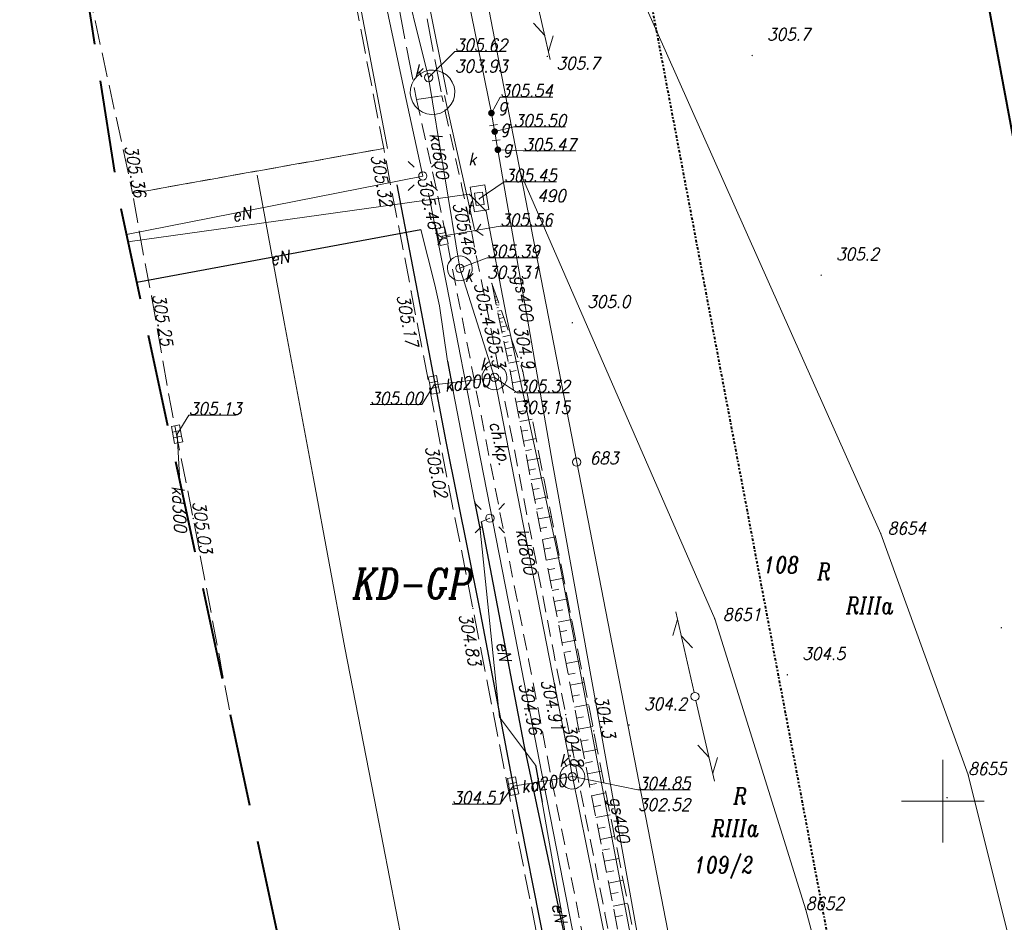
# Model space of a CAD drawing. Extents: x 779 to 3668, y -1329 to 9570.
# Tile 102 of 106: x 2365 to 2424, y -246 to -192. Entities that reach past the tile are written whole.
import ezdxf

# ---------------------------------------------------------------- set-up
doc = ezdxf.new("R2010")
doc.units = 0
for name, pattern in [('1.5_0.5', [2, 1.5, -0.5]), ('BUBZ01-500', [1.75, 1.25, -0.5]), ('CIĄGłA', [0]), ('DGN Style 3', [7.83309, 5.595065, -2.238026]), ('DGN Style 4', [0.3202, 0.16, -0.08, 0.0002, -0.08]), ('ib05_500', [1, 0.5, -0.5]), ('mz1.0_0.5', [1.5, 1, -0.5]), ('mz2.0_0.5', [2.5, 2, -0.5])]:
    doc.linetypes.add(name, pattern=pattern)
for name, color, linetype, lineweight in [('202-punkt graniczny', 7, 'Continuous', 0), ('202-punkt graniczny-Atr103', 7, 'Continuous', 0), ('203-punkt graniczny', 7, 'Continuous', 0), ('203-punkt graniczny-Atr103', 7, 'Continuous', 0), ('209-oznaczenie konturu klasyfikacyjnego', 7, 'Continuous', 0), ('210-oznaczenie konturu użytku gruntowego', 7, 'Continuous', 0), ('211-numer działki ewidencyjnej', 7, 'Continuous', 0), ('219-działka ewidencyjna', 7, 'Continuous', 0), ('bariera drogowa ochronna (linia)', 7, 'Continuous', 0), ('BUBZ01', 7, 'Continuous', 0), ('BUBZ01_1', 7, 'Continuous', 0), ('chodnik (powierzchnia)', 7, 'Continuous', 0), ('chodnik (powierzchnia) - ob. projektowany', 7, 'Continuous', 0), ('chodnik (powierzchnia)-Atr17', 7, 'Continuous', 0), ('ekran akustyczny (linia)', 7, 'Continuous', 0), ('jezdnia (powierzchnia)', 7, 'Continuous', 0), ('kanał technologiczny (linia)', 7, 'Continuous', 0), ('komora podziemna - przewód kanalizacyjny (powierzchnia)-SK', 7, 'Continuous', 0), ('komora podziemna - przewód telekomunikacyjny (powierzchnia)-ST', 7, 'Continuous', 0), ('kratka ściekowa (punkt)-SK', 7, 'Continuous', 0), ('krawężnik (linia)', 7, 'Continuous', 0), ('latarnia (punkt)', 7, 'Continuous', 0), ('MPZP', 7, 'Continuous', 0), ('odwodnienie liniowe (linia)-SK', 7, 'Continuous', 0), ('odwodnienie liniowe (linia)-SK-Atr17', 7, 'Continuous', 0), ('przepust (linia)', 7, 'Continuous', 0), ('przepust (linia) - symbol', 7, 'Continuous', 0), ('przewód elektroenergetyczny (linia)-SEPOD', 7, 'Continuous', 0), ('przewód elektroenergetyczny (linia)-SEPOD-Atr1', 7, 'Continuous', 0), ('przewód gazowy (linia)-SG', 7, 'Continuous', 0), ('przewód gazowy (linia)-SG-Atr1', 7, 'Continuous', 0), ('przewód kanalizacyjny (linia)-SK', 7, 'Continuous', 0), ('przewód kanalizacyjny (linia)-SK-Atr1', 7, 'Continuous', 0), ('punkt o określonej wysokości (sieć gazowa)-SG', 7, 'Continuous', 0), ('punkt o określonej wysokości (sieć gazowa)-SG-Atr2', 7, 'Continuous', 0), ('punkt o określonej wysokości (sieć kanalizacyjna)-SK', 7, 'Continuous', 0), ('punkt o określonej wysokości (sieć kanalizacyjna)-SK - ob. w budowie', 7, 'Continuous', 0), ('punkt o określonej wysokości (sieć kanalizacyjna)-SK - ob. w budowie-Atr2', 7, 'Continuous', 0), ('punkt o określonej wysokości (sieć kanalizacyjna)-SK - ob. w budowie-Atr3', 7, 'Continuous', 0), ('punkt o określonej wysokości (sieć kanalizacyjna)-SK-Atr2', 7, 'Continuous', 0), ('punkt o określonej wysokości (sieć kanalizacyjna)-SK-Atr3', 7, 'Continuous', 0), ('punkt o określonej wysokości (sieć telekomunikacyjna)-ST', 7, 'Continuous', 0), ('punkt o określonej wysokości (sieć telekomunikacyjna)-ST-Atr2', 7, 'Continuous', 0), ('punkt wysokościowy sztuczny', 7, 'Continuous', 0), ('punkt wysokościowy sztuczny-Atr2', 7, 'Continuous', 0), ('punkt zmiany cech lub źródła danych o położeniu przewodu (sieć gazowa)-SG', 7, 'Continuous', 0), ('RTPW01', 253, 'Continuous', 0), ('RTPW02', 7, 'Continuous', 0), ('rura ochronna - przewód elektroenergetyczny (linia)-SE', 7, 'Continuous', 0), ('Sekcje', 7, 'Continuous', 0), ('SUPT01', 7, 'Continuous', 0), ('słup (punkt)', 7, 'Continuous', 0), ('właz okrągły - siec kanalizacyjna (punkt)-SK', 7, 'Continuous', 0), ('właz okrągły - siec kanalizacyjna (punkt)-SK-Atr17', 7, 'Continuous', 0), ('właz prostokątny - siec telekomunikacyjna (punkt)-STPOD', 7, 'Continuous', 0), ('właz prostokątny - siec telekomunikacyjna (punkt)-STPOD-Atr17', 7, 'Continuous', 0), ('Zakres', 7, 'Continuous', 0), ('zasuwa - siec gazowa (punkt)-SG', 7, 'Continuous', 0), ('zasuwa - siec gazowa (punkt)-SG-Atr17', 7, 'Continuous', 0)]:
    doc.layers.add(name, color=color, linetype=linetype, lineweight=lineweight)
doc.styles.get("Standard").update_dxf_attribs({"font": 'arial.ttf'})
doc.styles.add('Style-ITALIC_1250', font='ITALIC_1250.shx')
doc.linetypes.add('KTOK01-500', pattern='A,1.75,[13,dgnlstyle-rozp_2013.shx,S=0.002778,R=0,X=0,Y=0],1.75', length=3.5)

# ---------------------------------------------------------------- blocks, each defined once
blk = doc.blocks.new('203')
at = {"linetype": 'Continuous', "lineweight": -2, "ltscale": 10}
h = blk.add_hatch(color=0, dxfattribs=at)
edge = h.paths.add_edge_path()
edge.add_arc((0, 0), 0.45, 0, 360)
blk = doc.blocks.new('202')
at = {"color": 0, "linetype": 'Continuous', "lineweight": -2, "ltscale": 10}
blk.add_circle((0, 0), 2.5, dxfattribs=at)
blk = doc.blocks.new('PW02')
at = {"linetype": 'Continuous', "lineweight": 13, "ltscale": 10}
h = blk.add_hatch(color=0, dxfattribs=at)
edge = h.paths.add_edge_path()
edge.add_arc((0, 0), 0.45, 0, 360)
blk = doc.blocks.new('US05')
at = {"color": 0, "linetype": 'Continuous', "lineweight": 13, "ltscale": 10}
for p, q in [((-5.25, -2.5), (-5.25, 2.5)), ((-5.25, 2.5), (-1.75, 2.5)), ((-1.75, -2.5), (-1.75, 2.5)), ((-1.75, 2.5), (1.75, 2.5)), ((1.75, -2.5), (1.75, 2.5)), ((1.75, 2.5), (5.25, 2.5)), ((5.25, -2.5), (5.25, 2.5)), ((-5.25, -2.5), (-1.75, -2.5)), ((-1.75, -2.5), (1.75, -2.5)), ((1.75, -2.5), (5.25, -2.5))]:
    blk.add_line(p, q, dxfattribs=at)
blk = doc.blocks.new('PW01_1')
at = {"linetype": 'Continuous', "lineweight": 13, "ltscale": 10}
h = blk.add_hatch(color=0, dxfattribs=at)
edge = h.paths.add_edge_path()
edge.add_arc((0, 0), 0.45, 0, 360)
blk = doc.blocks.new('IB05')
at = {"color": 0, "linetype": 'Continuous', "lineweight": -2, "ltscale": 10}
for q in [(3.54, 3.54), (3.54, -3.54)]:
    blk.add_line((0, 0), q, dxfattribs=at)
blk = doc.blocks.new('US22')
at = {"color": 0, "linetype": 'Continuous', "lineweight": -2, "ltscale": 10}
blk.add_circle((0, 0), 2.5, dxfattribs=at)
blk = doc.blocks.new('US22B')
at = {"color": 0, "linetype": 'Continuous', "lineweight": -2, "ltscale": 10, "flags": 128}
blk.add_lwpolyline([(-3.75, -2.5), (3.75, -2.5), (3.75, 2.5), (-3.75, 2.5), (-3.75, -2.5)], close=True, dxfattribs=at)
blk = doc.blocks.new('PW01')
at = {"linetype": 'Continuous', "lineweight": 13, "ltscale": 10}
h = blk.add_hatch(color=0, dxfattribs=at)
edge = h.paths.add_edge_path()
edge.add_arc((0, 0), 0.45, 0, 360)
blk = doc.blocks.new('US25_1')
at = {"linetype": 'Continuous', "lineweight": 0, "ltscale": 10}
h = blk.add_hatch(color=0, dxfattribs=at)
edge = h.paths.add_edge_path()
edge.add_arc((0, 0), 2, 0, 360)
blk = doc.blocks.new('XX_01')
at = {"color": 0, "linetype": 'Continuous', "lineweight": -2, "ltscale": 10}
blk.add_line((0, -2.5), (0, 2.5), dxfattribs=at)
blk = doc.blocks.new('SM04')
at = {"color": 0, "linetype": 'Continuous', "lineweight": -2, "ltscale": 10}
blk.add_circle((0, 0), 2.5, dxfattribs=at)
blk = doc.blocks.new('SM01')
at = {"color": 0, "linetype": 'Continuous', "lineweight": 13, "ltscale": 10}
for p, q in [((-5.3, 5.31), (-8.83, 8.84)), ((5.31, 5.31), (8.84, 8.84)), ((-5.3, -5.3), (-8.83, -8.83)), ((5.31, -5.3), (8.84, -8.83))]:
    blk.add_line(p, q, dxfattribs=at)
blk.add_circle((0, 0), 2.5, dxfattribs=at)
blk = doc.blocks.new('RTPW01')
at = {"layer": 'RTPW01', "linetype": 'Continuous', "lineweight": 13, "true_color": 0x939598}
h = blk.add_hatch(color=252, dxfattribs=at)
edge = h.paths.add_edge_path()
edge.add_arc((0, 0), 0.045, 0, 360)
blk = doc.blocks.new('RTPW02')
at = {"layer": 'RTPW02', "linetype": 'Continuous', "lineweight": 13}
h = blk.add_hatch(color=7, dxfattribs=at)
edge = h.paths.add_edge_path()
edge.add_arc((0, 0), 0.045, 0, 360)
blk = doc.blocks.new('PZT MDCP podkład')
at = {"layer": '219-działka ewidencyjna', "color": 8, "linetype": 'Continuous', "lineweight": 13, "flags": 128}
for points in [[(2102.666, 125.666), (2122.376, 81.446)], [(2100.586, 103.266), (2096.666, 123.556)], [(2100.586, 103.266), (2103.976, 85.786)], [(2100.586, 103.266), (2112.326, 76.306)], [(2111.646, 46.316), (2103.976, 85.786)], [(2122.376, 81.446), (2127.666, 66.856)], [(2112.326, 76.306), (2117.836, 58.706)], [(2127.666, 66.856), (2134.696, 38.696)], [(2117.836, 58.706), (2122.316, 41.916)]]:
    blk.add_lwpolyline(points, dxfattribs=at)
at = {"layer": 'bariera drogowa ochronna (linia)', "color": 8, "linetype": 'KTOK01-500', "lineweight": 13, "flags": 128}
blk.add_lwpolyline([(2084.646, 103.156), (2086.306, 94.146), (2088.056, 84.786), (2089.946, 74.546), (2091.886, 64.626), (2093.806, 54.736), (2095.766, 44.856), (2097.796, 35.206), (2099.926, 25.496), (2102.236, 15.946), (2104.896, 6.146), (2107.666, -3.744), (2109.796, -10.954), (2112.814, -19.835)], dxfattribs=at)
at = {"layer": 'BUBZ01', "color": 8, "linetype": 'BUBZ01-500', "lineweight": 13, "flags": 128}
for points in [[(2112.363, 30.151), (2112.363, 30.151), (2108.065, 49.239), (2104.123, 69.486), (2099.983, 91.106), (2098.843, 96.593)], [(2098.843, 96.593), (2100.711, 91.294), (2105.006, 69.522), (2108.907, 49.77), (2112.363, 30.151)]]:
    blk.add_lwpolyline(points, dxfattribs=at)
at = {"layer": 'BUBZ01_1', "color": 8, "linetype": 'Continuous', "lineweight": 13}
for p, q in [((2099.119, 95.811), (2099.011, 95.789)), ((2099.085, 95.728), (2099.026, 95.716)), ((2099.194, 95.598), (2099.056, 95.569)), ((2099.166, 95.439), (2099.087, 95.423)), ((2099.295, 95.313), (2099.117, 95.277)), ((2099.246, 95.151), (2099.147, 95.13)), ((2099.42, 94.958), (2099.193, 94.911)), ((2099.367, 94.718), (2099.239, 94.691)), ((2099.57, 94.531), (2099.284, 94.472)), ((2099.488, 94.285), (2099.33, 94.252)), ((2099.746, 94.034), (2099.391, 93.96)), ((2099.649, 93.708), (2099.451, 93.667)), ((2099.946, 93.465), (2099.512, 93.374)), ((2099.83, 93.059), (2099.588, 93.009)), ((2100.197, 92.754), (2099.664, 92.643)), ((2100.051, 92.265), (2099.755, 92.204)), ((2100.498, 91.9), (2099.847, 91.765)), ((2100.313, 91.328), (2099.953, 91.253)), ((2100.822, 90.733), (2100.082, 90.592)), ((2100.566, 90.075), (2100.195, 90.003)), ((2101.054, 89.558), (2100.307, 89.415)), ((2100.795, 88.899), (2100.42, 88.827)), ((2101.286, 88.383), (2100.533, 88.239)), ((2101.023, 87.723), (2100.645, 87.65)), ((2101.518, 87.207), (2100.758, 87.062)), ((2101.252, 86.547), (2100.871, 86.474)), ((2101.75, 86.032), (2100.983, 85.885)), ((2101.481, 85.371), (2101.096, 85.297)), ((2101.981, 84.857), (2101.209, 84.709)), ((2101.709, 84.195), (2101.321, 84.12)), ((2102.213, 83.681), (2101.434, 83.532)), ((2101.938, 83.019), (2101.546, 82.944)), ((2102.445, 82.506), (2101.659, 82.356)), ((2102.166, 81.843), (2101.772, 81.767)), ((2102.691, 81.257), (2101.899, 81.105)), ((2102.409, 80.593), (2102.011, 80.517)), ((2102.938, 80.008), (2102.138, 79.855)), ((2102.652, 79.344), (2102.251, 79.267)), ((2103.184, 78.76), (2102.377, 78.605)), ((2102.895, 78.094), (2102.49, 78.017)), ((2103.431, 77.511), (2102.617, 77.355)), ((2103.138, 76.845), (2102.729, 76.767)), ((2103.677, 76.262), (2102.856, 76.105)), ((2103.381, 75.595), (2102.969, 75.517)), ((2103.923, 75.013), (2103.095, 74.855)), ((2103.624, 74.346), (2103.208, 74.266)), ((2104.17, 73.764), (2103.335, 73.605)), ((2103.881, 73.023), (2103.462, 72.943)), ((2104.43, 72.442), (2103.588, 72.281)), ((2104.138, 71.7), (2103.715, 71.619)), ((2104.691, 71.12), (2103.842, 70.957)), ((2104.395, 70.377), (2103.969, 70.295)), ((2104.952, 69.798), (2104.095, 69.634)), ((2104.667, 68.983), (2104.238, 68.9)), ((2105.227, 68.407), (2104.366, 68.239)), ((2104.926, 67.663), (2104.495, 67.579)), ((2105.487, 67.087), (2104.623, 66.919)), ((2105.185, 66.343), (2104.752, 66.259)), ((2105.748, 65.767), (2104.88, 65.598)), ((2105.444, 65.023), (2105.009, 64.938)), ((2106.009, 64.448), (2105.137, 64.278)), ((2105.703, 63.703), (2105.266, 63.618)), ((2106.269, 63.128), (2105.395, 62.958)), ((2105.961, 62.383), (2105.523, 62.297)), ((2106.53, 61.808), (2105.652, 61.637)), ((2106.22, 61.063), (2105.78, 60.977)), ((2106.791, 60.488), (2105.909, 60.317)), ((2106.479, 59.742), (2106.037, 59.656)), ((2107.066, 59.095), (2106.18, 58.923)), ((2106.752, 58.349), (2106.309, 58.263))]:
    blk.add_line(p, q, dxfattribs=at)
at = {"layer": 'chodnik (powierzchnia)', "color": 8, "linetype": 'mz1.0_0.5', "lineweight": 13, "flags": 128}
blk.add_lwpolyline([(2094.286, 107.736), (2095.496, 102.266), (2096.136, 99.116), (2097.046, 94.516), (2101.066, 73.846), (2102.576, 66.006), (2104.166, 58.036), (2105.666, 50.426), (2108.206, 38.126), (2109.856, 30.556), (2110.966, 25.356), (2112.896, 16.946), (2113.376, 16.626), (2113.866, 16.346), (2114.386, 16.096), (2114.916, 15.896), (2115.466, 15.726), (2116.016, 15.596), (2116.586, 15.506), (2117.156, 15.466), (2117.726, 15.456), (2118.296, 15.496), (2118.866, 15.576), (2119.426, 15.696), (2119.966, 15.856), (2120.506, 16.056), (2119.896, 17.836), (2118.716, 17.426), (2117.186, 17.296), (2115.196, 17.896), (2114.046, 18.856), (2112.546, 25.696), (2111.356, 31.136), (2109.736, 38.596), (2107.226, 50.456), (2105.686, 58.476), (2104.126, 66.306), (2102.566, 74.356), (2098.636, 94.616), (2097.546, 100.076), (2097.016, 102.526), (2095.816, 107.956), (2094.286, 107.736)], close=True, dxfattribs=at)
at = {"layer": 'chodnik (powierzchnia) - ob. projektowany', "color": 8, "linetype": 'mz2.0_0.5', "lineweight": 13, "flags": 128}
blk.add_lwpolyline([(2087.05, 145.266), (2087.05, 145.266), (2087.446, 143.206), (2091.006, 124.816), (2094.286, 107.736), (2095.816, 107.956), (2094.336, 115.646), (2092.466, 125.436), (2092.896, 125.466), (2092.886, 125.776), (2092.556, 127.526), (2090.136, 140.136), (2089.025, 145.87), (2089.025, 145.87)], dxfattribs=at)
at = {"layer": 'ekran akustyczny (linia)', "color": 8, "linetype": 'Continuous', "lineweight": 13, "flags": 128}
blk.add_lwpolyline([(2108.938, 32.611), (2105.527, 48.134), (2103.716, 57.467), (2101.986, 66.327), (2099.856, 77.327), (2097.976, 86.916), (2096.096, 96.547), (2095.016, 102.066)], dxfattribs=at)
at = {"layer": 'jezdnia (powierzchnia)', "color": 8, "linetype": '1.5_0.5', "lineweight": 13, "flags": 128}
for points in [[(2070.276, 140.136), (2073.698, 118.206), (2074.596, 113.606), (2077.106, 102.056), (2092.306, 104.766), (2090.666, 113.236), (2087.736, 128.446), (2084.644, 144.53)], [(2121.58, -17.44), (2121.58, -17.44), (2119.166, -10.314), (2116.966, -3.184), (2116.146, -0.544), (2113.326, 8.386), (2110.936, 17.476), (2110.246, 19.936), (2110.076, 20.316), (2109.986, 20.546), (2109.896, 20.776), (2109.816, 21.006), (2109.746, 21.246), (2109.686, 21.486), (2109.266, 21.386), (2107.936, 26.806), (2105.746, 36.806), (2103.466, 47.496), (2101.776, 56.146), (2099.886, 65.716), (2097.696, 76.946), (2095.716, 86.936), (2093.966, 96.096), (2092.736, 102.466), (2092.306, 104.766), (2077.106, 102.056), (2077.796, 98.156), (2078.256, 95.836), (2079.416, 89.206), (2080.776, 82.376), (2082.496, 73.286), (2083.117, 69.993)]]:
    blk.add_lwpolyline(points, dxfattribs=at)
at = {"layer": 'kanał technologiczny (linia)', "color": 8, "linetype": 'Continuous', "lineweight": 13, "flags": 128}
blk.add_lwpolyline([(2076.829, 99.116), (2097.466, 101.996), (2098.496, 100.976), (2099.736, 94.596), (2102.876, 80.006), (2107.146, 57.576), (2110.276, 41.516), (2112.466, 30.966), (2113.936, 24.136), (2116.446, 18.576), (2123.106, -1.554), (2123.726, -2.874), (2127.703, -15.767)], dxfattribs=at)
at = {"layer": 'komora podziemna - przewód kanalizacyjny (powierzchnia)-SK', "color": 8, "linetype": 'Continuous', "lineweight": 13, "flags": 128}
for points in [[(2096.386, 107.436), (2096.206, 107.216), (2095.996, 107.036), (2095.746, 106.906), (2095.466, 106.836), (2095.186, 106.816), (2094.906, 106.866), (2094.646, 106.966), (2094.406, 107.116), (2094.206, 107.316), (2094.056, 107.546), (2093.956, 107.806), (2093.906, 108.086), (2093.926, 108.366), (2093.996, 108.646), (2094.116, 108.896), (2094.296, 109.116), (2094.516, 109.286), (2094.766, 109.416), (2095.036, 109.496), (2095.316, 109.506), (2095.596, 109.466), (2095.856, 109.366), (2096.096, 109.216), (2096.296, 109.016), (2096.446, 108.786), (2096.556, 108.516), (2096.596, 108.246), (2096.586, 107.956), (2096.516, 107.686), (2096.386, 107.436)], [(2097.586, 97.826), (2097.636, 97.686), (2097.656, 97.526), (2097.646, 97.366), (2097.596, 97.216), (2097.516, 97.086), (2097.416, 96.966), (2097.286, 96.876), (2097.146, 96.806), (2096.996, 96.776), (2096.836, 96.766), (2096.686, 96.796), (2096.536, 96.866), (2096.416, 96.956), (2096.306, 97.066), (2096.226, 97.206), (2096.176, 97.346), (2096.156, 97.506), (2096.166, 97.666), (2096.216, 97.816), (2096.296, 97.946), (2096.396, 98.066), (2096.526, 98.156), (2096.666, 98.226), (2096.816, 98.256), (2096.976, 98.266), (2097.126, 98.236), (2097.276, 98.166), (2097.396, 98.076), (2097.506, 97.966), (2097.586, 97.826)], [(2098.936, 90.166), (2098.786, 90.196), (2098.636, 90.266), (2098.516, 90.356), (2098.406, 90.466), (2098.326, 90.606), (2098.276, 90.746), (2098.256, 90.906), (2098.266, 91.066), (2098.316, 91.216), (2098.396, 91.346), (2098.496, 91.466), (2098.626, 91.556), (2098.766, 91.626), (2098.916, 91.656), (2099.076, 91.666), (2099.226, 91.636), (2099.376, 91.566), (2099.496, 91.476), (2099.606, 91.366), (2099.686, 91.226), (2099.736, 91.086), (2099.756, 90.926), (2099.746, 90.766), (2099.696, 90.616), (2099.616, 90.486), (2099.516, 90.366), (2099.386, 90.276), (2099.246, 90.206), (2099.096, 90.176), (2098.936, 90.166)], [(2103.116, 66.306), (2103.036, 66.446), (2102.986, 66.586), (2102.966, 66.746), (2102.976, 66.906), (2103.026, 67.056), (2103.106, 67.186), (2103.206, 67.306), (2103.336, 67.396), (2103.476, 67.466), (2103.626, 67.496), (2103.786, 67.506), (2103.936, 67.476), (2104.086, 67.406), (2104.206, 67.316), (2104.316, 67.206), (2104.396, 67.066), (2104.446, 66.926), (2104.466, 66.766), (2104.456, 66.606), (2104.406, 66.456), (2104.326, 66.326), (2104.226, 66.206), (2104.096, 66.116), (2103.956, 66.046), (2103.806, 66.016), (2103.646, 66.006), (2103.496, 66.036), (2103.346, 66.106), (2103.226, 66.196), (2103.116, 66.306)]]:
    blk.add_lwpolyline(points, close=True, dxfattribs=at)
at = {"layer": 'komora podziemna - przewód telekomunikacyjny (powierzchnia)-ST', "color": 8, "linetype": 'Continuous', "lineweight": 13, "flags": 128}
blk.add_lwpolyline([(2097.526, 102.416), (2098.416, 102.556), (2098.666, 101.076), (2097.786, 100.926), (2097.526, 102.416)], close=True, dxfattribs=at)
at = {"layer": 'krawężnik (linia)', "color": 8, "linetype": 'Continuous', "lineweight": 30, "flags": 128}
blk.add_lwpolyline([(2093.096, 102.556), (2094.326, 96.146), (2096.056, 87.026), (2098.076, 77.016), (2100.216, 65.776), (2102.096, 56.296), (2103.816, 47.516), (2106.076, 36.886), (2108.256, 26.916), (2109.346, 22.156)], dxfattribs=at)
at = {"layer": 'MPZP', "color": 8, "linetype": 'Continuous', "lineweight": 40, "flags": 128}
blk.add_lwpolyline([(2125.102, 133.755), (2146.578, 18.455), (2153.737, -8.653)], dxfattribs=at)
at = {"layer": 'MPZP', "color": 8, "linetype": 'DGN Style 4', "lineweight": 40, "flags": 128}
blk.add_lwpolyline([(2134.413, -13.933), (2127.576, 9.996), (2122.802, 37.892), (2105.951, 127.031)], dxfattribs=at)
at = {"layer": 'odwodnienie liniowe (linia)-SK', "color": 8, "linetype": 'Continuous', "lineweight": 13}
for p, q in [((2088.036, 128.196), (2092.536, 104.766)), ((2096.146, 108.036), (2092.666, 125.376)), ((2097.786, 99.866), (2095.986, 107.976))]:
    blk.add_line(p, q, dxfattribs=at)
at = {"layer": 'przepust (linia)', "color": 8, "linetype": 'ib05_500', "lineweight": 13, "flags": 128}
blk.add_lwpolyline([(2095.856, 99.356), (2097.906, 99.776)], dxfattribs=at)
at = {"layer": 'przewód elektroenergetyczny (linia)-SEPOD', "color": 8, "linetype": 'Continuous', "lineweight": 13, "flags": 128}
for points in [[(2085.91, 144.917), (2088.426, 132.326), (2093.556, 108.186), (2094.666, 103.096), (2076.735, 99.552)], [(2104.156, 52.386), (2101.886, 65.206), (2101.486, 67.446), (2099.316, 70.346), (2098.136, 81.686), (2097.786, 83.406), (2096.506, 90.086), (2096.166, 91.886), (2095.676, 95.236), (2095.396, 96.506), (2094.546, 99.866), (2077.358, 96.668)], [(2098.726, 82.396), (2098.196, 82.176), (2100.776, 68.676), (2104.106, 53.016), (2105.376, 45.336), (2105.876, 45.256), (2105.496, 44.696), (2108.296, 32.376), (2110.426, 23.156), (2111.766, 20.326), (2113.626, 18.346), (2115.156, 18.366)]]:
    blk.add_lwpolyline(points, dxfattribs=at)
at = {"layer": 'przewód gazowy (linia)-SG', "color": 8, "linetype": 'Continuous', "lineweight": 13, "flags": 128}
for points in [[(2094.318, 147.489), (2094.796, 144.586), (2094.846, 141.716), (2095.656, 135.506), (2096.056, 132.886), (2096.236, 124.576), (2096.896, 117.076), (2097.416, 113.846), (2098.816, 106.906)], [(2098.816, 106.906), (2098.876, 106.566), (2098.946, 106.176), (2099.016, 105.786), (2099.106, 105.256)], [(2101.076, 93.966), (2099.716, 101.776), (2099.486, 103.056), (2099.206, 104.686), (2099.106, 105.256)], [(2110.066, 46.496), (2108.966, 50.806), (2107.826, 56.276), (2106.726, 62.346), (2105.166, 70.986), (2102.506, 85.726), (2101.076, 93.966)]]:
    blk.add_lwpolyline(points, dxfattribs=at)
at = {"layer": 'przewód kanalizacyjny (linia)-SK', "color": 8, "linetype": 'Continuous', "lineweight": 13, "flags": 128}
for points in [[(2096.906, 97.516), (2095.016, 109.056), (2093.166, 116.456)], [(2096.906, 97.516), (2099.006, 90.916), (2103.716, 66.756), (2106.696, 52.086), (2109.736, 37.906)], [(2095.346, 90.456), (2099.006, 90.916)], [(2079.796, 87.476), (2079.966, 84.586)], [(2100.126, 66.176), (2103.716, 66.756)]]:
    blk.add_lwpolyline(points, dxfattribs=at)
at = {"layer": 'punkt o określonej wysokości (sieć gazowa)-SG-Atr2', "color": 8, "lineweight": 13, "flags": 128}
for points in [[(2098.816, 106.906), (2099.356, 107.876), (2102.529, 107.876)], [(2099.016, 105.786), (2100.166, 106.066), (2103.301, 106.066)], [(2099.206, 104.686), (2100.746, 104.616), (2103.924, 104.616)]]:
    blk.add_lwpolyline(points, dxfattribs=at)
at = {"layer": 'punkt o określonej wysokości (sieć kanalizacyjna)-SK - ob. w budowie-Atr2', "color": 8, "lineweight": 13, "flags": 128}
blk.add_lwpolyline([(2095.016, 109.056), (2096.606, 110.636), (2099.715, 110.636)], dxfattribs=at)
at = {"layer": 'punkt o określonej wysokości (sieć kanalizacyjna)-SK-Atr2', "color": 8, "lineweight": 13, "flags": 128}
for points in [[(2095.846, 99.456), (2099.346, 100.056), (2102.455, 100.056)], [(2096.906, 97.516), (2098.556, 98.156), (2101.665, 98.156)], [(2099.006, 90.916), (2100.396, 89.986), (2103.537, 89.986)], [(2095.346, 90.456), (2094.616, 89.266), (2091.486, 89.266)], [(2079.796, 87.476), (2080.506, 88.636), (2083.354, 88.636)], [(2103.716, 66.756), (2107.676, 65.956), (2110.849, 65.956)], [(2100.126, 66.176), (2099.326, 65.096), (2096.446, 65.096)]]:
    blk.add_lwpolyline(points, dxfattribs=at)
at = {"layer": 'punkt o określonej wysokości (sieć telekomunikacyjna)-ST-Atr2', "color": 8, "lineweight": 13, "flags": 128}
blk.add_lwpolyline([(2098.086, 101.716), (2099.586, 102.746), (2102.759, 102.746)], dxfattribs=at)
at = {"layer": 'rura ochronna - przewód elektroenergetyczny (linia)-SE', "color": 8, "linetype": 'Continuous', "lineweight": 30, "flags": 128}
for points in [[(2077.358, 96.668), (2094.546, 99.866)], [(2096.166, 91.886), (2096.506, 90.086)], [(2097.786, 83.406), (2098.136, 81.686)], [(2098.196, 82.176), (2100.776, 68.676), (2104.106, 53.016), (2105.376, 45.336)], [(2101.486, 67.446), (2101.886, 65.206)]]:
    blk.add_lwpolyline(points, dxfattribs=at)
at = {"layer": 'Sekcje', "color": 8, "linetype": 'Continuous', "lineweight": 13}
for p, q in [((2126.136, 67.776), (2126.136, 62.776)), ((2123.636, 65.276), (2128.636, 65.276))]:
    blk.add_line(p, q, dxfattribs=at)
at = {"layer": 'SUPT01', "color": 8, "linetype": 'Continuous', "lineweight": 13}
for p, q in [((2102.371, 110.157), (2101.262, 115.033)), ((2102.042, 111.604), (2101.362, 112.338)), ((2102.559, 111.584), (2102.263, 110.629)), ((2109.784, 75.299), (2110.08, 76.254)), ((2109.972, 76.726), (2111.081, 71.85)), ((2110.301, 75.279), (2110.981, 74.545)), ((2112.312, 66.49), (2111.192, 71.363)), ((2111.98, 67.936), (2111.298, 68.668)), ((2112.497, 67.917), (2112.204, 66.961))]:
    blk.add_line(p, q, dxfattribs=at)
at = {"layer": 'Zakres', "color": 8, "linetype": 'DGN Style 3', "lineweight": 40, "flags": 128}
blk.add_lwpolyline([(2174.696, 172.586), (2130.246, 158.476), (2070.276, 140.136), (2076.276, 101.676), (2103.086, -22.494), (2224.436, 10.666), (2208.436, 67.156), (2203.276, 85.806), (2188.226, 134.806), (2174.696, 172.586)], close=True, dxfattribs=at)
at = {"layer": '202-punkt graniczny', "color": 8, "linetype": 'Continuous', "lineweight": 13, "xscale": 0.1, "yscale": 0.1, "zscale": 0.1}
blk.add_blockref('202', (2103.976, 85.786), dxfattribs=at)
at = {"layer": '203-punkt graniczny', "color": 8, "linetype": 'Continuous', "lineweight": 13, "xscale": 0.1, "yscale": 0.1, "zscale": 0.1}
for p in [(2100.586, 103.266), (2122.376, 81.446), (2112.326, 76.306), (2127.666, 66.856), (2117.836, 58.706)]:
    blk.add_blockref('203', p, dxfattribs=at)
at = {"layer": 'kratka ściekowa (punkt)-SK', "color": 8, "linetype": 'Continuous', "lineweight": 13}
for p, xscale, yscale, zscale, rotation in [((2095.846, 99.456), 0.1000000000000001, 0.1000000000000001, 0.1000000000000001, 282.295), ((2095.346, 90.456), 0.1000000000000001, 0.1000000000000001, 0.1000000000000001, 101.093), ((2079.796, 87.476), 0.1, 0.1, 0.1, 100.582), ((2100.126, 66.176), 0.1, 0.1, 0.1, 280.528)]:
    blk.add_blockref('US05', p, dxfattribs=dict(at, xscale=xscale, yscale=yscale, zscale=zscale, rotation=rotation))
at = {"layer": 'latarnia (punkt)', "color": 8, "linetype": 'Continuous', "lineweight": 13, "xscale": 0.1, "yscale": 0.1, "zscale": 0.1}
for p in [(2094.666, 103.096), (2098.726, 82.396)]:
    blk.add_blockref('SM01', p, dxfattribs=at)
at = {"layer": 'przepust (linia) - symbol', "color": 8, "linetype": 'Continuous', "lineweight": 13}
for p, xscale, yscale, zscale, rotation in [((2097.906, 99.776), 0.1, 0.1, 0.1, 11.57799999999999), ((2095.856, 99.356), 0.1000000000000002, 0.1000000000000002, 0.1000000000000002, 191.578)]:
    blk.add_blockref('IB05', p, dxfattribs=dict(at, xscale=xscale, yscale=yscale, zscale=zscale, rotation=rotation))
at = {"layer": 'punkt o określonej wysokości (sieć gazowa)-SG', "color": 8, "linetype": 'Continuous', "lineweight": 13, "xscale": 0.1, "yscale": 0.1, "zscale": 0.1}
for p in [(2098.816, 106.906), (2099.016, 105.786), (2099.206, 104.686)]:
    blk.add_blockref('PW01_1', p, dxfattribs=at)
at = {"layer": 'punkt o określonej wysokości (sieć kanalizacyjna)-SK', "color": 8, "linetype": 'Continuous', "lineweight": 13, "xscale": 0.1, "yscale": 0.1, "zscale": 0.1}
for p in [(2095.846, 99.456), (2096.906, 97.516), (2099.006, 90.916), (2095.346, 90.456), (2079.796, 87.476), (2103.716, 66.756), (2100.126, 66.176)]:
    blk.add_blockref('PW01_1', p, dxfattribs=at)
at = {"layer": 'punkt o określonej wysokości (sieć kanalizacyjna)-SK - ob. w budowie', "color": 8, "linetype": 'Continuous', "lineweight": 13, "xscale": 0.1, "yscale": 0.1, "zscale": 0.1}
blk.add_blockref('PW01_1', (2095.016, 109.056), dxfattribs=at)
at = {"layer": 'punkt o określonej wysokości (sieć telekomunikacyjna)-ST', "color": 8, "linetype": 'Continuous', "lineweight": 13, "xscale": 0.1, "yscale": 0.1, "zscale": 0.1}
blk.add_blockref('PW01', (2098.086, 101.716), dxfattribs=at)
at = {"layer": 'punkt wysokościowy sztuczny', "color": 8, "linetype": 'Continuous', "lineweight": 13, "xscale": 0.1, "yscale": 0.1, "zscale": 0.1}
for p in [(2092.306, 104.766), (2077.106, 102.056), (2093.966, 96.096), (2078.256, 95.836), (2095.716, 86.936), (2080.776, 82.376), (2097.696, 76.946), (2126.386, 65.486)]:
    blk.add_blockref('PW02', p, dxfattribs=at)
at = {"layer": 'punkt zmiany cech lub źródła danych o położeniu przewodu (sieć gazowa)-SG', "color": 8, "linetype": 'Continuous', "lineweight": 13}
for p, xscale, yscale, zscale, rotation in [((2098.946, 106.176), 0.1000000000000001, 0.1000000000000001, 0.1000000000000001, 279.462), ((2099.106, 105.256), 0.09999999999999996, 0.09999999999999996, 0.09999999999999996, 277.9069999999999)]:
    blk.add_blockref('XX_01', p, dxfattribs=dict(at, xscale=xscale, yscale=yscale, zscale=zscale, rotation=rotation))
at = {"layer": 'RTPW01', "color": 8, "linetype": 'Continuous', "lineweight": 13}
for p in [(2102.198, 110.334), (2114.593, 110.393), (2118.768, 97.098), (2098.843, 96.593), (2103.717, 94.217), (2099.983, 91.106), (2100.711, 91.294), (2129.669, 75.765), (2116.726, 72.918), (2107.148, 69.881), (2104.123, 69.486), (2105.006, 69.522)]:
    blk.add_blockref('RTPW01', p, dxfattribs=at)
at = {"layer": 'RTPW02', "color": 8, "linetype": 'Continuous', "lineweight": 13}
for p in [(2096.004, 99.77), (2097.558, 100.017), (2103.312, 70.509), (2101.781, 70.139)]:
    blk.add_blockref('RTPW02', p, dxfattribs=at)
at = {"layer": 'słup (punkt)', "color": 8, "linetype": 'Continuous', "lineweight": 13, "xscale": 0.1, "yscale": 0.1, "zscale": 0.1}
blk.add_blockref('SM04', (2111.136, 71.606), dxfattribs=at)
at = {"layer": 'właz okrągły - siec kanalizacyjna (punkt)-SK', "color": 8, "linetype": 'Continuous', "lineweight": 13, "xscale": 0.1, "yscale": 0.1, "zscale": 0.1}
for p in [(2095.016, 109.056), (2096.906, 97.516), (2099.006, 90.916), (2103.716, 66.756)]:
    blk.add_blockref('US22', p, dxfattribs=at)
at = {"layer": 'właz prostokątny - siec telekomunikacyjna (punkt)-STPOD', "color": 8, "linetype": 'Continuous', "lineweight": 13, "xscale": 0.1, "yscale": 0.1, "zscale": 0.1, "rotation": 98.01699999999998}
blk.add_blockref('US22B', (2098.086, 101.716), dxfattribs=at)
at = {"layer": 'zasuwa - siec gazowa (punkt)-SG', "color": 8, "linetype": 'Continuous', "lineweight": 13, "xscale": 0.1, "yscale": 0.1, "zscale": 0.1}
for p in [(2098.816, 106.906), (2099.016, 105.786), (2099.206, 104.686)]:
    blk.add_blockref('US25_1', p, dxfattribs=at)
at = {"layer": '202-punkt graniczny-Atr103', "color": 8, "lineweight": 13, "insert": (2104.764, 85.656), "char_height": 0.75, "attachment_point": 7, "line_spacing_factor": 0.6}
blk.add_mtext('\\FITALIC_1250;\\H1x;\\W0.9;683', dxfattribs=at)
at = {"layer": '203-punkt graniczny-Atr103', "color": 8, "lineweight": 13, "char_height": 0.75, "attachment_point": 7, "line_spacing_factor": 0.6}
for s, insert in [('\\FITALIC_1250;\\H1x;\\W0.9;490', (2101.583, 101.528)), ('\\FITALIC_1250;\\H1x;\\W0.9;8654', (2122.795, 81.407)), ('\\FITALIC_1250;\\H1x;\\W0.9;8651', (2112.825, 76.187)), ('\\FITALIC_1250;\\H1x;\\W0.9;8655', (2127.666, 66.856)), ('\\FITALIC_1250;\\H1x;\\W0.9;8655', (2127.666, 66.856)), ('\\FITALIC_1250;\\H1x;\\W0.9;8652', (2117.836, 58.706)), ('\\FITALIC_1250;\\H1x;\\W0.9;8652', (2117.836, 58.706))]:
    blk.add_mtext(s, dxfattribs=dict(at, insert=insert))
at = {"layer": '209-oznaczenie konturu klasyfikacyjnego', "color": 8, "linetype": 'Continuous', "lineweight": 13, "char_height": 1, "attachment_point": 7, "line_spacing_factor": 0.6}
for insert in [(2120.283, 76.608), (2112.134, 63.143)]:
    blk.add_mtext('\\FITALIC_1250;\\H1x;\\W0.79;RIIIa', dxfattribs=dict(at, insert=insert))
at = {"layer": '210-oznaczenie konturu użytku gruntowego', "color": 8, "linetype": 'Continuous', "lineweight": 13, "char_height": 1, "attachment_point": 7, "line_spacing_factor": 0.6}
for insert in [(2118.545, 78.663), (2113.472, 65.085)]:
    blk.add_mtext('\\FITALIC_1250;\\H1x;\\W0.79;R', dxfattribs=dict(at, insert=insert))
at = {"layer": '211-numer działki ewidencyjnej', "color": 8, "linetype": 'Continuous', "lineweight": 13, "char_height": 1, "attachment_point": 1, "line_spacing_factor": 0.6}
for s, insert in [('\\FITALIC_1250;\\H1x;\\W0.79;108', (2115.296, 80.076)), ('\\FITALIC_1250;\\H1x;\\W0.79;109/2', (2111.096, 61.916))]:
    blk.add_mtext(s, dxfattribs=dict(at, insert=insert))
at = {"layer": 'chodnik (powierzchnia)-Atr17', "color": 8, "lineweight": 13, "insert": (2098.443, 88.09), "char_height": 0.75, "attachment_point": 7, "rotation": 283.018, "line_spacing_factor": 0.6}
blk.add_mtext('\\FITALIC_1250;\\H1x;\\W0.9;ch.kp.', dxfattribs=at)
at = {"layer": 'MPZP', "color": 8, "linetype": 'Continuous', "lineweight": 13, "style": 'Style-ITALIC_1250', "width": 0.8}
blk.add_text('KD-GP', height=1.8, dxfattribs=at).set_placement((2090.432, 77.535))
at = {"layer": 'odwodnienie liniowe (linia)-SK-Atr17', "color": 8, "lineweight": 13, "insert": (2097.406, 103.746), "char_height": 0.75, "attachment_point": 7, "line_spacing_factor": 0.6}
blk.add_mtext('\\FITALIC_1250;\\H1x;\\W0.9;k', dxfattribs=at)
at = {"layer": 'przewód elektroenergetyczny (linia)-SEPOD-Atr1', "color": 8, "lineweight": 13, "char_height": 0.75, "attachment_point": 4, "line_spacing_factor": 0.6}
for insert, rotation in [((2083.121, 100.684), 11.182), ((2085.419, 98.044), 10.542), ((2099.464, 74.893), 280.82), ((2102.843, 59.075), 280.041)]:
    blk.add_mtext('\\FITALIC_1250;\\H1x;\\W0.9;eN', dxfattribs=dict(at, insert=insert, rotation=rotation))
at = {"layer": 'przewód gazowy (linia)-SG-Atr1', "color": 8, "lineweight": 13, "char_height": 0.75, "attachment_point": 4, "line_spacing_factor": 0.6}
for insert, rotation in [((2100.413, 97.055), 279.878), ((2106.22, 65.505), 280.235)]:
    blk.add_mtext('\\FITALIC_1250;\\H1x;\\W0.9;gs400', dxfattribs=dict(at, insert=insert, rotation=rotation))
at = {"layer": 'przewód kanalizacyjny (linia)-SK-Atr1', "color": 8, "lineweight": 13, "char_height": 0.75, "attachment_point": 4, "line_spacing_factor": 0.6}
for s, insert, rotation in [('\\FITALIC_1250;\\H1x;\\W0.9;kd600', (2095.443, 105.696), 279.301), ('\\FITALIC_1250;\\H1x;\\W0.9;kd200', (2095.972, 90.412), 7.164), ('\\FITALIC_1250;\\H1x;\\W0.9;kd300', (2079.852, 84.339), 273.366), ('\\FITALIC_1250;\\H1x;\\W0.9;kd800', (2100.664, 81.743), 281.032), ('\\FITALIC_1250;\\H1x;\\W0.9;kd200', (2100.606, 66.123), 9.178)]:
    blk.add_mtext(s, dxfattribs=dict(at, insert=insert, rotation=rotation))
at = {"layer": 'punkt o określonej wysokości (sieć gazowa)-SG-Atr2', "color": 8, "lineweight": 13, "char_height": 0.75, "attachment_point": 7, "line_spacing_factor": 0.6}
for s, insert in [('\\FITALIC_1250;\\H1x;\\W0.9;305.54', (2099.356, 107.883)), ('\\FITALIC_1250;\\H1x;\\W0.9;305.50', (2100.166, 106.074)), ('\\FITALIC_1250;\\H1x;\\W0.9;305.47', (2100.746, 104.624))]:
    blk.add_mtext(s, dxfattribs=dict(at, insert=insert))
at = {"layer": 'punkt o określonej wysokości (sieć kanalizacyjna)-SK - ob. w budowie-Atr2', "color": 8, "lineweight": 13, "insert": (2096.606, 110.644), "char_height": 0.75, "attachment_point": 7, "line_spacing_factor": 0.6}
blk.add_mtext('\\FITALIC_1250;\\H1x;\\W0.9;305.62', dxfattribs=at)
at = {"layer": 'punkt o określonej wysokości (sieć kanalizacyjna)-SK - ob. w budowie-Atr3', "color": 8, "lineweight": 13, "insert": (2096.606, 109.369), "char_height": 0.75, "attachment_point": 7, "line_spacing_factor": 0.6}
blk.add_mtext('\\FITALIC_1250;\\H1x;\\W0.9;303.93', dxfattribs=at)
at = {"layer": 'punkt o określonej wysokości (sieć kanalizacyjna)-SK-Atr2', "color": 8, "lineweight": 13, "char_height": 0.75, "attachment_point": 7, "line_spacing_factor": 0.6}
for s, insert in [('\\FITALIC_1250;\\H1x;\\W0.9;305.56', (2099.346, 100.064)), ('\\FITALIC_1250;\\H1x;\\W0.9;305.39', (2098.556, 98.164)), ('\\FITALIC_1250;\\H1x;\\W0.9;305.32', (2100.396, 89.994)), ('\\FITALIC_1250;\\H1x;\\W0.9;305.00', (2091.486, 89.274)), ('\\FITALIC_1250;\\H1x;\\W0.9;305.13', (2080.506, 88.644)), ('\\FITALIC_1250;\\H1x;\\W0.9;304.85', (2107.676, 65.964)), ('\\FITALIC_1250;\\H1x;\\W0.9;304.51', (2096.446, 65.104))]:
    blk.add_mtext(s, dxfattribs=dict(at, insert=insert))
at = {"layer": 'punkt o określonej wysokości (sieć kanalizacyjna)-SK-Atr3', "color": 8, "lineweight": 13, "char_height": 0.75, "attachment_point": 7, "line_spacing_factor": 0.6}
for s, insert in [('\\FITALIC_1250;\\H1x;\\W0.9;303.31', (2098.556, 96.888)), ('\\FITALIC_1250;\\H1x;\\W0.9;303.15', (2100.396, 88.718)), ('\\FITALIC_1250;\\H1x;\\W0.9;302.52', (2107.676, 64.688))]:
    blk.add_mtext(s, dxfattribs=dict(at, insert=insert))
at = {"layer": 'punkt o określonej wysokości (sieć telekomunikacyjna)-ST-Atr2', "color": 8, "lineweight": 13, "insert": (2099.586, 102.754), "char_height": 0.75, "attachment_point": 7, "line_spacing_factor": 0.6}
blk.add_mtext('\\FITALIC_1250;\\H1x;\\W0.9;305.45', dxfattribs=at)
at = {"layer": 'punkt wysokościowy sztuczny-Atr2', "color": 8, "lineweight": 13, "char_height": 0.75, "attachment_point": 1, "line_spacing_factor": 0.6}
for s, insert, rotation in [('\\FITALIC_1250;\\H1x;\\W0.9;305.36', (2077.356, 105.036), 280.573), ('\\FITALIC_1250;\\H1x;\\W0.9;305.32', (2092.266, 104.466), 280.465), ('\\FITALIC_1250;\\H1x;\\W0.9;305.25', (2079.046, 96.036), 279.344), ('\\FITALIC_1250;\\H1x;\\W0.9;305.17', (2093.826, 95.996), 280.525), ('\\FITALIC_1250;\\H1x;\\W0.9;305.02', (2095.546, 86.846), 281.31), ('\\FITALIC_1250;\\H1x;\\W0.9;305.03', (2081.476, 83.486), 278.289), ('\\FITALIC_1250;\\H1x;\\W0.9;304.83', (2097.586, 76.686), 281.103)]:
    blk.add_mtext(s, dxfattribs=dict(at, insert=insert, rotation=rotation))
at = {"layer": 'RTPW01', "color": 8, "linetype": 'Continuous', "lineweight": 13, "style": 'Style-ITALIC_1250', "width": 0.9}
for s, p in [('305.7', (2115.493, 111.293)), ('305.7', (2102.751, 109.546)), ('305.2', (2119.668, 97.998)), ('305.0', (2104.617, 95.117)), ('304.5', (2117.626, 73.818)), ('304.2', (2108.048, 70.781))]:
    blk.add_text(s, height=0.75, dxfattribs=at).set_placement(p)
for s, p in [('305.4', (2097.761, 96.57)), ('305.3', (2098.392, 94.003)), ('304.9', (2100.172, 93.939)), ('304.3', (2105.05, 71.582)), ('304.8', (2103.139, 69.858))]:
    blk.add_text(s, height=0.75, rotation=282.23298, dxfattribs=at).set_placement(p)
at = {"layer": 'RTPW02', "color": 8, "linetype": 'Continuous', "lineweight": 13, "style": 'Style-ITALIC_1250', "width": 0.9}
for s, p in [('305.46', (2094.353, 102.944)), ('305.46', (2096.472, 101.42)), ('304.96', (2100.476, 72.35)), ('304.91', (2101.81, 72.57))]:
    blk.add_text(s, height=0.75, rotation=282.23298, dxfattribs=at).set_placement(p)
at = {"layer": 'właz okrągły - siec kanalizacyjna (punkt)-SK-Atr17', "color": 8, "lineweight": 13, "char_height": 0.75, "line_spacing_factor": 0.6}
for insert, attachment_point in [((2094.156, 109.096), 7), ((2097.191, 96.7), 7), ((2098.116, 91.356), 7), ((2102.926, 67.741), 4)]:
    blk.add_mtext('\\FITALIC_1250;\\H1x;\\W0.9;k', dxfattribs=dict(at, insert=insert, attachment_point=attachment_point))
at = {"layer": 'właz prostokątny - siec telekomunikacyjna (punkt)-STPOD-Atr17', "color": 8, "lineweight": 13, "insert": (2097.296, 100.816), "char_height": 0.75, "attachment_point": 7, "line_spacing_factor": 0.6}
blk.add_mtext('\\FITALIC_1250;\\H1x;\\W0.9;t', dxfattribs=at)
at = {"layer": 'zasuwa - siec gazowa (punkt)-SG-Atr17', "color": 8, "lineweight": 13, "char_height": 0.75, "attachment_point": 7, "line_spacing_factor": 0.6}
for insert in [(2099.246, 106.786), (2099.376, 105.476), (2099.536, 104.236)]:
    blk.add_mtext('\\FITALIC_1250;\\H1x;\\W0.9;g', dxfattribs=dict(at, insert=insert))

msp = doc.modelspace()

# ---------------------------------------------------------------- block references
at = {"layer": 'kanał technologiczny (linia)', "color": 18, "linetype": 'CIĄGłA', "lineweight": 5, "true_color": 0x000000}
msp.add_blockref('PZT MDCP podkład', (294.458, -304.119), dxfattribs=at)

doc.saveas('drawing.dxf')
